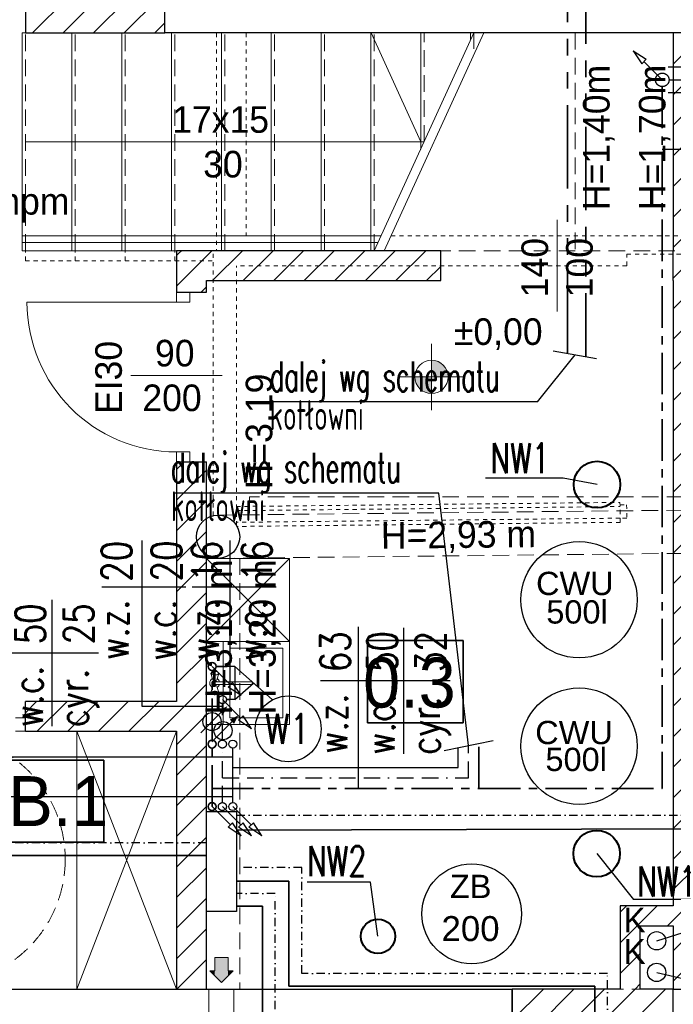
# Model space of a CAD drawing. Extents: x -220312 to -8310, y -91840 to 81907.
# Tile 41 of 128: x -176736 to -172802, y -3617 to 2304. Entities that reach past the tile are written whole.
import ezdxf
from ezdxf.enums import TextEntityAlignment as Align
from ezdxf.lldxf.tags import DXFTag

# ---------------------------------------------------------------- set-up
doc = ezdxf.new("R2010")
doc.units = 0
doc.header["$MEASUREMENT"] = 0
doc.set_wipeout_variables(frame=1)
for name, pattern in [('BORDER', [1.75, 0.5, -0.25, 0.5, -0.25, 0, -0.25]), ('CENTER', [2, 1.25, -0.25, 0.25, -0.25]), ('CENTER2', [1.125, 0.75, -0.125, 0.125, -0.125]), ('DASHDOT', [1, 0.5, -0.25, 0, -0.25]), ('Hidden Line', [50, 25, -25]), ('Krawędzie ukryte', [150, 100, -50]), ('MITTE', [50.8, 31.75, -6.35, 6.35, -6.35]), ('PHANTOM2', [1.25, 0.625, -0.125, 0.125, -0.125, 0.125, -0.125])]:
    doc.linetypes.add(name, pattern=pattern)
for name, color, linetype, lineweight in [('#CIEPŁO', 252, 'Continuous', 30), ('Arch IS_Nr_Pióra__52', 34, 'Continuous', 25), ('Arch kominy_Nr_Pióra__1', 7, 'Continuous', 25), ('Arch kominy_Nr_Pióra__21', 7, 'Continuous', 9), ('Arch opisy_Nr_Pióra__21', 7, 'Continuous', 9), ('Arch ściany nośne_Nr_Pióra__21', 7, 'Continuous', 9), ('Arch ściany nośne_Nr_Pióra__27', 7, 'Continuous', 30), ('Drzwi ArchiCAD_Nr_Pióra__27', 7, 'Continuous', 30), ('Drzwi ArchiCAD_Nr_Pióra__5', 7, 'Continuous', 13), ('INWENT OPISY_Nr_Pióra__52', 34, 'Continuous', 25), ('INWENT RZĘDNE_Nr_Pióra__21', 7, 'Continuous', 9), ('INWENT WYMIARY_Nr_Pióra__21', 7, 'Continuous', 9), ('INWENT wyposarzenie_Nr_Pióra__21', 7, 'Continuous', 9), ('INWENT. DRZWI_Nr_Pióra__101', 8, 'Continuous', 13), ('INWENT.ŚCIANY_Nr_Pióra__1', 7, 'Continuous', 25), ('INWENT.ŚCIANY_Nr_Pióra__101', 8, 'Continuous', 13), ('IS_Ciepła_woda', 1, 'DASHDOT', 30), ('IS_Cyrkulacja', 223, 'CYRKULACJ1', 30), ('Istniejące schody_Nr_Pióra__101', 8, 'Continuous', 13), ('Istniejące schody_Nr_Pióra__21', 7, 'Continuous', 9), ('Istniejące schody_Nr_Pióra__5', 7, 'Continuous', 13), ('Istniejące stropy_Nr_Pióra__5', 7, 'Continuous', 13), ('PODKŁAD', 252, 'Continuous', 35), ('woda zimna', 5, 'Continuous', 35)]:
    doc.layers.add(name, color=color, linetype=linetype, lineweight=lineweight)
for name, color, linetype in [('#kan_san-op', 34, 'Continuous'), ('#opisy', 252, 'Continuous'), ('BATERIA', 3, 'Continuous'), ('Drzwi ArchiCAD', 7, 'Continuous'), ('IS_Opisy_działek_Therm', 252, 'SOLID'), ('plan', 252, 'Continuous'), ('S_RURA', 1, 'Continuous'), ('srednice', 3, 'Continuous')]:
    doc.layers.add(name, color=color, linetype=linetype)
for name, color, linetype, lineweight, true_color in [('Arch balustrady_Nr_Pióra__3', 7, 'Continuous', 18, 0xff6600), ('Arch drzwi_Nr_Pióra__4', 7, 'Continuous', 9, 0x029e21), ('Arch okna_Nr_Pióra__4', 7, 'Continuous', 9, 0x029e21), ('Arch schody_Nr_Pióra__25', 7, 'Continuous', 13, 0x40a5ff), ('Arch wyposazenie_Nr_Pióra__9', 7, 'Continuous', 13, 0x3dad99)]:
    doc.layers.add(name, color=color, linetype=linetype, lineweight=lineweight, true_color=true_color)
doc.styles.add('GENERATED_STYLE_2', font='txt')
doc.styles.add('GENERATED_STYLE_4', font='txt')
doc.styles.add('GENERATED_STYLE_6', font='txt')
doc.styles.add('ROMANS', font='romans.shx', dxfattribs={"width": 0.85, "height": 0.11})
doc.styles.get("Standard").update_dxf_attribs({"font": 'txt', "bigfont": 'BIGFONT.SHX'})
doc.linetypes.add('CYRKULACJ1', pattern='A,2.5,-1.5,["~",Standard,S=1,R=0,X=-0.5,Y=-0.4],-1.5', length=5.5)
tags = doc.linetypes.add('SOLID', pattern=[10, 10, 0]).pattern_tags.tags
tags[6:7] = [DXFTag(74, 4), DXFTag(75, 0), DXFTag(340, '0'), DXFTag(46, 0.0), DXFTag(50, 0.0), DXFTag(44, 0.0), DXFTag(45, 0.0)]
tags[4:5] = [DXFTag(74, 4), DXFTag(75, 0), DXFTag(340, '0'), DXFTag(46, 0.0), DXFTag(50, 0.0), DXFTag(44, 0.0), DXFTag(45, 0.0)]
pattern_1 = [(45, (0, 0), (-91.92388, 91.92388), [])]

# ---------------------------------------------------------------- blocks, each defined once
blk = doc.blocks.new('parter')
at = {"layer": 'Arch ściany nośne_Nr_Pióra__21', "linetype": 'Continuous'}
h = blk.add_hatch(dxfattribs=at)
h.set_pattern_fill('Common_Brick', color=252, style=0, pattern_type=2)
h.set_pattern_definition(pattern_1)
h.paths.add_polyline_path([(-175862.4, 2504.9), (-175892.4, 2504.9), (-175892.4, 2224.9), (-175862.4, 2224.9)], flags=0)
h = blk.add_hatch(dxfattribs=at)
h.set_pattern_fill('Common_Brick', color=252, style=0, pattern_type=2)
h.set_pattern_definition(pattern_1)
h.paths.add_polyline_path([(-175892.4, 2464.9), (-176702.4, 2464.9), (-176702.4, 2224.9), (-175892.4, 2224.9)], flags=0)
h = blk.add_hatch(dxfattribs=at)
h.set_pattern_fill('Common_Brick', color=252, style=0, pattern_type=2)
h.set_pattern_definition(pattern_1)
h.paths.add_polyline_path([(-172802.4, 2224.9), (-172802.4, -3525.1), (-172622.4, -3525.1), (-172622.4, 2224.9)], flags=0)
h = blk.add_hatch(dxfattribs=at)
h.set_pattern_fill('Common_Brick', color=252, style=0, pattern_type=2)
h.set_pattern_definition(pattern_1)
h.paths.add_polyline_path([(-175792.4, 914.9), (-175792.4, 664.9), (-175712.4, 664.9), (-175612.4, 664.9), (-175612.4, 734.9)], flags=0)
h = blk.add_hatch(dxfattribs=at)
h.set_pattern_fill('Common_Brick', color=252, style=0, pattern_type=2)
h.set_pattern_definition(pattern_1)
h.paths.add_polyline_path([(-174202.4, 734.9), (-174202.4, 914.9), (-175792.4, 914.9), (-175612.4, 734.9)], flags=0)
h = blk.add_hatch(dxfattribs=at)
h.set_pattern_fill('Common_Brick', color=252, style=0, pattern_type=2)
h.set_pattern_definition(pattern_1)
h.paths.add_polyline_path([(-175792.4, -3525.1), (-175612.4, -3525.1), (-175612.4, -355.1), (-175712.4, -355.1), (-175792.4, -355.1)], flags=0)
h = blk.add_hatch(dxfattribs=at)
h.set_pattern_fill('Common_Brick', color=252, style=0, pattern_type=2)
h.set_pattern_definition(pattern_1)
h.paths.add_polyline_path([(-175792.4, -1795.1), (-176702.4, -1795.1), (-176702.4, -1895.1), (-176702.4, -1975.1), (-175792.4, -1975.1)], flags=0)
h = blk.add_hatch(dxfattribs=at)
h.set_pattern_fill('Common_Brick', color=252, style=0, pattern_type=2)
h.set_pattern_definition(pattern_1)
h.paths.add_polyline_path([(-173122.4, -3025.1), (-173122.4, -3525.1), (-173002.4, -3525.1), (-173002.4, -3145.1)], flags=0)
h = blk.add_hatch(dxfattribs=at)
h.set_pattern_fill('Common_Brick', color=252, style=0, pattern_type=2)
h.set_pattern_definition(pattern_1)
h.paths.add_polyline_path([(-172802.4, -3025.1), (-173122.4, -3025.1), (-173002.4, -3145.1), (-172802.4, -3145.1)], flags=0)
h = blk.add_hatch(dxfattribs=at)
h.set_pattern_fill('Common_Brick', color=252, style=0, pattern_type=2)
h.set_pattern_definition(pattern_1)
h.paths.add_polyline_path([(-173772.4, -3945.1), (-172802.4, -3945.1), (-172802.4, -3525.1), (-173772.4, -3525.1)], flags=0)
at = {"layer": 'INWENT RZĘDNE_Nr_Pióra__21', "linetype": 'Continuous'}
for points in [[(-174257.6, 155.7), (-174157.6, 155.7), (-174165.2, 194), (-174186.9, 226.5), (-174219.3, 248.1), (-174257.6, 255.7)], [(-174257.6, 155.7), (-174357.6, 155.7), (-174350, 117.5), (-174328.3, 85), (-174295.8, 63.4), (-174257.6, 55.7)]]:
    blk.add_hatch(color=252, dxfattribs=at).paths.add_polyline_path(points, flags=0)
at = {"color": 252}
for p, q in [((-174643.5, -1924.2), (-174643.5, -1430.1)), ((-174643.5, -1430.1), (-174067.5, -1430.1)), ((-174067.5, -1430.1), (-174067.5, -1924.2)), ((-174067.5, -1924.2), (-174643.5, -1924.2)), ((-176865.2, -2147.9), (-176229.9, -2147.9)), ((-176229.9, -2147.9), (-176229.9, -2642)), ((-176229.9, -2642), (-176865.2, -2642))]:
    blk.add_line(p, q, dxfattribs=at)
at = {"layer": 'Arch balustrady_Nr_Pióra__3', "color": 252, "linetype": 'Continuous'}
for p, q in [((-176722.4, 1004.9), (-174561.2, 1004.9)), ((-176722.4, 964.9), (-174579.5, 964.9))]:
    blk.add_line(p, q, dxfattribs=at)
at = {"layer": 'Arch IS_Nr_Pióra__52', "color": 252, "linetype": 'Continuous'}
for centre in [(-172902.4, -3235.1), (-172902.4, -3425.1)]:
    blk.add_circle(centre, 55, dxfattribs=at)
at = {"layer": 'Arch kominy_Nr_Pióra__1', "color": 252, "linetype": 'Continuous'}
for points in [[(-175522.4, -3485.1), (-175562.4, -3335.1), (-175522.4, -3335.1)], [(-175562.4, -3445.1), (-175562.4, -3335.1), (-175522.4, -3485.1)], [(-175482.4, -3445.1), (-175522.4, -3335.1), (-175482.4, -3335.1)], [(-175522.4, -3485.1), (-175522.4, -3335.1), (-175482.4, -3445.1)], [(-175562.4, -3445.1), (-175592.4, -3415.1), (-175562.4, -3415.1)], [(-175482.4, -3445.1), (-175482.4, -3415.1), (-175452.4, -3415.1)]]:
    blk.add_solid(points, dxfattribs=at)
at = {"layer": 'Arch kominy_Nr_Pióra__21', "color": 252, "linetype": 'Continuous'}
for p, q in [((-175562.4, -3335.1), (-175562.4, -3415.1)), ((-175482.4, -3335.1), (-175562.4, -3335.1)), ((-175482.4, -3335.1), (-175482.4, -3415.1)), ((-175522.4, -3485.1), (-175592.4, -3415.1)), ((-175562.4, -3415.1), (-175592.4, -3415.1)), ((-175452.4, -3415.1), (-175522.4, -3485.1)), ((-175482.4, -3415.1), (-175452.4, -3415.1)), ((-175597.4, -3945.1), (-175597.4, -3525.1)), ((-175447.4, -3525.1), (-175597.4, -3525.1)), ((-175447.4, -3945.1), (-175447.4, -3525.1))]:
    blk.add_line(p, q, dxfattribs=at)
at = {"layer": 'Arch okna_Nr_Pióra__4', "color": 252, "linetype": 'Continuous'}
for p, q in [((-173502.4, 1099.9), (-173502.4, 549.9)), ((-175517.4, 164.9), (-176067.4, 164.9))]:
    blk.add_line(p, q, dxfattribs=at)
at = {"layer": 'Arch opisy_Nr_Pióra__21', "color": 252, "linetype": 'Continuous'}
for p, q in [((-174643.5, -1924.2), (-174643.5, -1430.1)), ((-174643.5, -1430.1), (-174067.5, -1430.1)), ((-174067.5, -1430.1), (-174067.5, -1924.2)), ((-174067.5, -1924.2), (-174643.5, -1924.2)), ((-176865.2, -2147.9), (-176229.9, -2147.9)), ((-176229.9, -2147.9), (-176229.9, -2642)), ((-176229.9, -2642), (-176865.2, -2642))]:
    blk.add_line(p, q, dxfattribs=at)
at = {"layer": 'Arch opisy_Nr_Pióra__21', "color": 252, "linetype": 'Krawędzie ukryte'}
blk.add_circle((-177212.4, -2745.1), 750, dxfattribs=at)
at = {"layer": 'Arch schody_Nr_Pióra__25', "color": 252, "linetype": 'Continuous'}
for p, q in [((-176722.4, 2224.9), (-176702.4, 2224.9)), ((-176722.4, 914.9), (-176722.4, 2224.9)), ((-176422.4, 914.9), (-176422.4, 2224.9)), ((-176122.4, 914.9), (-176122.4, 2224.9)), ((-175822.4, 914.9), (-175822.4, 2224.9)), ((-175522.4, 914.9), (-175522.4, 2224.9)), ((-175222.4, 914.9), (-175222.4, 2224.9)), ((-174922.4, 914.9), (-174922.4, 2224.9)), ((-174622.4, 914.9), (-174622.4, 2224.9)), ((-174322.4, 1526.2), (-174322.4, 2224.9)), ((-174022.4, 2181.2), (-174022.4, 2224.9)), ((-176722.4, 914.9), (-176702.4, 914.9))]:
    blk.add_line(p, q, dxfattribs=at)
at = {"layer": 'Arch wyposazenie_Nr_Pióra__9', "color": 252, "linetype": 'Continuous'}
for p, q in [((-175792.4, -3525.1), (-176392.4, -1975.1)), ((-175792.4, -1975.1), (-176392.4, -3525.1)), ((-176392.4, -1975.1), (-176392.4, -3525.1))]:
    blk.add_line(p, q, dxfattribs=at)
at = {"layer": 'Arch ściany nośne_Nr_Pióra__27', "color": 252, "linetype": 'Continuous'}
for p, q in [((-175862.4, 2224.9), (-175862.4, 2504.9)), ((-176702.4, 2464.9), (-176702.4, 2224.9)), ((-176702.4, 2224.9), (-175892.4, 2224.9)), ((-175892.4, 2224.9), (-175862.4, 2224.9)), ((-172622.4, 2224.9), (-172802.4, 2224.9)), ((-172802.4, 2224.9), (-172802.4, 914.9)), ((-175792.4, 914.9), (-175792.4, 664.9)), ((-174202.4, 914.9), (-175792.4, 914.9)), ((-175612.4, 664.9), (-175612.4, 734.9)), ((-175612.4, 734.9), (-174202.4, 734.9)), ((-172802.4, 734.9), (-172802.4, -3025.1)), ((-175792.4, 664.9), (-175712.4, 664.9)), ((-175712.4, 664.9), (-175612.4, 664.9)), ((-175792.4, -355.1), (-175792.4, -1795.1)), ((-175792.4, -355.1), (-175712.4, -355.1)), ((-175712.4, -355.1), (-175612.4, -355.1)), ((-175612.4, -3525.1), (-175612.4, -355.1)), ((-175792.4, -1795.1), (-176702.4, -1795.1)), ((-176702.4, -1895.1), (-176702.4, -1795.1)), ((-176702.4, -1975.1), (-176702.4, -1895.1)), ((-176702.4, -1975.1), (-175792.4, -1975.1)), ((-175792.4, -1975.1), (-175792.4, -3525.1)), ((-173122.4, -3025.1), (-173122.4, -3525.1)), ((-172802.4, -3025.1), (-173122.4, -3025.1)), ((-173002.4, -3525.1), (-173002.4, -3145.1)), ((-173002.4, -3145.1), (-172802.4, -3145.1)), ((-172802.4, -3145.1), (-172802.4, -3525.1)), ((-175792.4, -3525.1), (-175612.4, -3525.1)), ((-173772.4, -3525.1), (-173772.4, -3945.1)), ((-173122.4, -3525.1), (-173772.4, -3525.1)), ((-172802.4, -3525.1), (-173002.4, -3525.1)), ((-172802.4, -3525.1), (-172622.4, -3525.1)), ((-172802.4, -3945.1), (-172802.4, -3525.1))]:
    blk.add_line(p, q, dxfattribs=at)
at = {"layer": 'Drzwi ArchiCAD_Nr_Pióra__27', "color": 252, "linetype": 'Continuous'}
for p, q in [((-174202.4, 734.9), (-174202.4, 914.9)), ((-172802.4, 734.9), (-172802.4, 914.9)), ((-175792.4, 664.9), (-175712.4, 664.9)), ((-175792.4, -355.1), (-175712.4, -355.1)), ((-176702.4, -1975.1), (-176702.4, -1895.1))]:
    blk.add_line(p, q, dxfattribs=at)
at = {"layer": 'Drzwi ArchiCAD_Nr_Pióra__5', "color": 252, "linetype": 'Continuous'}
for p, q in [((-175712.4, 664.9), (-175792.4, 664.9)), ((-175792.4, 664.9), (-175792.4, 604.9)), ((-175712.4, 604.9), (-175712.4, 664.9)), ((-175792.4, 604.9), (-176692.4, 604.9)), ((-175792.4, 604.9), (-175712.4, 604.9)), ((-175792.4, -295.1), (-175792.4, -355.1)), ((-175712.4, -295.1), (-175792.4, -295.1)), ((-175712.4, -355.1), (-175712.4, -295.1)), ((-175792.4, -355.1), (-175712.4, -355.1)), ((-176762.4, -1895.1), (-176702.4, -1895.1)), ((-176702.4, -1895.1), (-176702.4, -1975.1)), ((-176702.4, -1975.1), (-176762.4, -1975.1))]:
    blk.add_line(p, q, dxfattribs=at)
blk.add_arc((-175792.4, 604.9), 900, 180, 270, dxfattribs=at)
at = {"layer": 'INWENT RZĘDNE_Nr_Pióra__21', "color": 252, "linetype": 'Continuous'}
for p, q in [((-174257.6, -44.3), (-174257.6, 355.7)), ((-174457.6, 155.7), (-174057.6, 155.7))]:
    blk.add_line(p, q, dxfattribs=at)
blk.add_circle((-174257.6, 155.7), 100, dxfattribs=at)
at = {"layer": 'INWENT wyposarzenie_Nr_Pióra__21', "color": 252, "linetype": 'Continuous'}
for p, q in [((-175612.4, -935.1), (-175112.4, -1435.1)), ((-175112.4, -935.1), (-175612.4, -935.1)), ((-175612.4, -1435.1), (-175112.4, -935.1)), ((-175612.4, -935.1), (-175612.4, -1435.1)), ((-175112.4, -1435.1), (-175112.4, -935.1)), ((-175612.4, -1435.1), (-175612.4, -1935.1)), ((-175112.4, -1435.1), (-175612.4, -1435.1)), ((-175112.4, -1435.1), (-175512.4, -1435.1)), ((-175512.4, -1435.1), (-175512.4, -1677.3)), ((-175472.4, -1677.3), (-175472.4, -1475.1)), ((-175472.4, -1475.1), (-175152.4, -1475.1)), ((-175152.4, -1475.1), (-175152.4, -1895.1)), ((-175112.4, -1935.1), (-175112.4, -1435.1)), ((-175584.9, -1624.7), (-175586.4, -1627.6)), ((-175574.4, -1665), (-175586.4, -1627.6)), ((-175586.4, -1627.6), (-175584.9, -1630.4)), ((-175584.9, -1624.7), (-175581.2, -1619.6)), ((-175584.9, -1630.4), (-175580.8, -1632.8)), ((-175577.7, -1617.5), (-175581.2, -1619.6)), ((-175580.8, -1632.8), (-175574.4, -1634.7)), ((-175572.4, -1616), (-175577.7, -1617.5)), ((-175574.4, -1634.7), (-175566.5, -1635.6)), ((-175565.9, -1615.2), (-175572.4, -1616)), ((-175566.5, -1635.6), (-175558.2, -1635.6)), ((-175558.9, -1615.2), (-175565.9, -1615.2)), ((-175552.4, -1616), (-175558.9, -1615.2)), ((-175558.2, -1635.6), (-175550.4, -1634.7)), ((-175547.1, -1617.5), (-175552.4, -1616)), ((-175550.4, -1634.7), (-175544, -1632.8)), ((-175550.3, -1665), (-175538.4, -1627.6)), ((-175543.6, -1619.6), (-175547.1, -1617.5)), ((-175544, -1632.8), (-175539.8, -1630.4)), ((-175539.8, -1624.7), (-175543.6, -1619.6)), ((-175538.4, -1627.6), (-175539.8, -1624.7)), ((-175539.8, -1630.4), (-175538.4, -1627.6)), ((-175574.4, -1705.2), (-175586.4, -1742.7)), ((-175343.5, -1677.3), (-175563.8, -1677.3)), ((-175563.8, -1693), (-175343.5, -1693)), ((-175550.3, -1705.2), (-175538.4, -1742.7)), ((-175512.4, -1693), (-175512.4, -1935.1)), ((-175472.4, -1895.1), (-175472.4, -1693)), ((-175584.9, -1739.9), (-175586.4, -1742.7)), ((-175586.4, -1742.7), (-175584.9, -1745.5)), ((-175580.8, -1737.5), (-175584.9, -1739.9)), ((-175584.9, -1745.5), (-175581.2, -1750.7)), ((-175581.2, -1750.7), (-175577.7, -1752.8)), ((-175574.4, -1735.6), (-175580.8, -1737.5)), ((-175577.7, -1752.8), (-175572.4, -1754.3)), ((-175566.5, -1734.6), (-175574.4, -1735.6)), ((-175572.4, -1754.3), (-175565.9, -1755.1)), ((-175558.2, -1734.6), (-175566.5, -1734.6)), ((-175565.9, -1755.1), (-175558.9, -1755.1)), ((-175558.9, -1755.1), (-175552.4, -1754.3)), ((-175550.4, -1735.6), (-175558.2, -1734.6)), ((-175552.4, -1754.3), (-175547.1, -1752.8)), ((-175544, -1737.5), (-175550.4, -1735.6)), ((-175547.1, -1752.8), (-175543.6, -1750.7)), ((-175539.8, -1739.9), (-175544, -1737.5)), ((-175539.8, -1745.5), (-175543.6, -1750.7)), ((-175538.4, -1742.7), (-175539.8, -1739.9)), ((-175539.8, -1745.5), (-175538.4, -1742.7)), ((-175112.4, -1935.1), (-175612.4, -1935.1)), ((-175512.4, -1935.1), (-175112.4, -1935.1)), ((-175152.4, -1895.1), (-175472.4, -1895.1))]:
    blk.add_line(p, q, dxfattribs=at)
for centre, radius, start, end in [((-175562.4, -1685.1), 30, 117.97653, 242.02347), ((-175562.4, -1685.1), 16.8, 28.05488, 331.94512), ((-175562.4, -1685.1), 8, 100, 260), ((-175562.4, -1685.1), 30, 15.22531, 62.02347), ((-175562.4, -1685.1), 30, 297.97653, 344.77469), ((-175343.5, -1685.1), 7.88, 270, 90)]:
    blk.add_arc(centre, radius, start, end, dxfattribs=at)
at = {"layer": 'INWENT. DRZWI_Nr_Pióra__101', "color": 252, "linetype": 'Hidden Line'}
for p, q in [((-173123.4, -613.7), (-173083.4, -613.3)), ((-173083.4, -613.3), (-173082.5, -693.3)), ((-173082.5, -693.3), (-173122.5, -693.7))]:
    blk.add_line(p, q, dxfattribs=at)
at = {"layer": 'INWENT.ŚCIANY_Nr_Pióra__1', "color": 252, "linetype": 'Continuous'}
for p, q in [((-175862.4, 2224.9), (-175862.4, 2504.9)), ((-171602.4, 2224.9), (-175862.4, 2224.9)), ((-179822.4, -3525.1), (-173772.4, -3525.1)), ((-173772.4, -3945.1), (-173772.4, -3525.1)), ((-172802.4, -3525.1), (-171802.4, -3525.1)), ((-172802.4, -3945.1), (-172802.4, -3525.1))]:
    blk.add_line(p, q, dxfattribs=at)
blk.add_circle((-175542.4, -805.1), 130, dxfattribs=at)
at = {"layer": 'INWENT.ŚCIANY_Nr_Pióra__101', "color": 252, "linetype": 'Hidden Line'}
for p, q in [((-175552.4, 2224.9), (-175552.4, 914.9)), ((-175372.4, 2224.9), (-175372.4, 1004.9)), ((-175372.4, 1004.9), (-174561.2, 1004.9)), ((-174501.2, 1004.9), (-172622.4, 1004.9)), ((-175552.4, 914.9), (-175572.4, 914.9)), ((-175572.4, -678.7), (-175572.4, 914.9)), ((-173082.4, 824.9), (-173082.4, 894.9)), ((-173082.4, 894.9), (-172622.4, 894.9)), ((-173082.4, 824.9), (-175432.4, 824.9)), ((-175432.4, -735.9), (-175432.4, 824.9)), ((-175432.4, -623.3), (-173123.5, -598.7)), ((-175432.4, -648.3), (-173123.3, -623.7)), ((-173122.3, -718.7), (-173123.5, -598.7)), ((-173122.5, -693.7), (-175432.4, -718.3)), ((-173122.3, -718.7), (-175428.1, -743.3))]:
    blk.add_line(p, q, dxfattribs=at)
at = {"layer": 'Istniejące schody_Nr_Pióra__101', "color": 252, "linetype": 'Hidden Line'}
for p, q in [((-176702.4, 854.9), (-176702.4, 914.9)), ((-176402.4, 854.9), (-176402.4, 914.9)), ((-176102.4, 854.9), (-176102.4, 914.9)), ((-175802.4, 854.9), (-175802.4, 914.9)), ((-176702.4, 854.9), (-175572.4, 854.9))]:
    blk.add_line(p, q, dxfattribs=at)
at = {"layer": 'Istniejące schody_Nr_Pióra__5', "color": 252, "linetype": 'Krawędzie ukryte'}
for p, q in [((-176702.4, 914.9), (-176702.4, 2224.9)), ((-176402.4, 914.9), (-176402.4, 2224.9)), ((-176102.4, 914.9), (-176102.4, 2224.9)), ((-175802.4, 914.9), (-175802.4, 2224.9)), ((-175502.4, 914.9), (-175502.4, 2224.9)), ((-175202.4, 914.9), (-175202.4, 2224.9)), ((-174902.4, 914.9), (-174902.4, 2224.9)), ((-174602.4, 914.9), (-174602.4, 2224.9)), ((-174302.4, 1569.9), (-174302.4, 2224.9)), ((-174542.4, 914.9), (-171852.4, 914.9)), ((-175352.4, -565.1), (-175352.4, -673.1)), ((-169892.4, -565.1), (-175352.4, -565.1))]:
    blk.add_line(p, q, dxfattribs=at)
at = {"layer": 'Istniejące schody_Nr_Pióra__5', "color": 252, "linetype": 'Continuous'}
for p, q in [((-174321.2, 1569.9), (-174621.2, 2224.9)), ((-174602.4, 914.9), (-174002.4, 2224.9)), ((-174542.4, 914.9), (-173942.4, 2224.9)), ((-174002.4, 2128.2), (-174002.4, 2224.9)), ((-174302.4, 1569.9), (-176702.4, 1569.9)), ((-176702.4, 914.9), (-174542.4, 914.9))]:
    blk.add_line(p, q, dxfattribs=at)
at = {"layer": 'Istniejące stropy_Nr_Pióra__5', "color": 252, "linetype": 'Krawędzie ukryte'}
for p, q in [((-173392.4, 2224.9), (-173392.4, 914.9)), ((-175543.8, -675.2), (-169914.1, -615.2)), ((-175541, -935.1), (-169911.3, -875.2)), ((-175412.4, -935.1), (-175412.4, -3525.1)), ((-172802.4, -3525.1), (-175412.4, -3525.1))]:
    blk.add_line(p, q, dxfattribs=at)
at = {"layer": 'Arch drzwi_Nr_Pióra__4', "color": 252, "linetype": 'Continuous', "style": 'GENERATED_STYLE_6'}
for s, p in [('140', (-173556.6, 634.4)), ('100', (-173287.9, 634.4)), ('EI30', (-176121.6, -67.5))]:
    blk.add_text(s, height=160, rotation=90, dxfattribs=at).set_placement(p)
for s, p in [('90', (-175921.9, 219)), ('200', (-175998.1, -49.7))]:
    blk.add_text(s, height=160, dxfattribs=at).set_placement(p)
at = {"layer": 'Arch opisy_Nr_Pióra__21', "color": 252, "linetype": 'Continuous', "style": 'GENERATED_STYLE_4'}
for s, p in [('0.3', (-174669.7, -1832.2)), ('B.1', (-176804.7, -2545))]:
    blk.add_text(s, height=300, dxfattribs=at).set_placement(p)
at = {"layer": 'INWENT OPISY_Nr_Pióra__52', "color": 252, "linetype": 'Continuous', "style": 'GENERATED_STYLE_6'}
for p in [(-173102.4, -3185), (-173102.4, -3375)]:
    blk.add_text('K', height=150, dxfattribs=at).set_placement(p)
at = {"layer": 'INWENT RZĘDNE_Nr_Pióra__21', "color": 252, "char_height": 160, "attachment_point": 7, "style": 'GENERATED_STYLE_2'}
for s, insert in [('{±0,00=85,75 mnpm}', (-178285.2, 1083.8)), ('{±0,00}', (-174122.9, 318.4))]:
    blk.add_mtext(s, dxfattribs=dict(at, insert=insert))
at = {"layer": 'INWENT WYMIARY_Nr_Pióra__21', "color": 252, "linetype": 'Continuous', "style": 'GENERATED_STYLE_2'}
for s, rotation, p in [('H=1,40m', 90, (-173186, 1158.7)), ('H=1,70m', 90, (-172849.5, 1158.7)), ('H=3,19', 90, (-175216, -520.3)), ('H=2,93 m', 0.61041, (-174561.6, -877.6)), ('H=3,10 m', 90, (-175459.5, -1874.7)), ('H=3,20 m', 90, (-175196, -1874.7))]:
    blk.add_text(s, height=160, rotation=rotation, dxfattribs=at).set_placement(p)
at = {"layer": 'Istniejące schody_Nr_Pióra__21', "color": 252, "linetype": 'Continuous', "style": 'GENERATED_STYLE_6'}
for s, p in [('17x15', (-175818.6, 1624)), ('30', (-175631.9, 1355.3))]:
    blk.add_text(s, height=160, dxfattribs=at).set_placement(p)
blk = doc.blocks.new('A$C689AF3F6')
at = {"layer": 'Drzwi ArchiCAD'}
for p, q in [((0, 0), (-110.4, -110.4)), ((-174.8, -174.8), (-124.1, -96.7)), ((-124.1, -96.7), (-96.7, -124.1)), ((-174.8, -174.8), (-96.7, -124.1))]:
    blk.add_line(p, q, dxfattribs=at)
blk = doc.blocks.new('A$C689B020D')
at = {"layer": 'IS_Ciepła_woda', "linetype": 'ByBlock', "ltscale": 300}
for p, q in [((-180, 600), (0, 600)), ((-180, 0), (-180, 600)), ((0, 600), (0, 0)), ((0, 0), (-180, 0))]:
    blk.add_line(p, q, dxfattribs=at)
blk = doc.blocks.new('123')
at = {"layer": 'BATERIA'}
for p, q in [((3328807.82, 5990842.9), (3328807.82, 5990847.57)), ((3328827.82, 5990842.9), (3328827.82, 5990847.57)), ((3328827.82, 5990842.9), (3328807.82, 5990820.42)), ((3328807.82, 5990842.9), (3328817.82, 5990831.66)), ((3328827.82, 5990842.9), (3328807.82, 5990842.9))]:
    blk.add_line(p, q, dxfattribs=at)

msp = doc.modelspace()

# ---------------------------------------------------------------- linework, layer by layer
at = {"layer": '#CIEPŁO', "color": 202, "linetype": 'PHANTOM2', "lineweight": 35, "ltscale": 800}
for p, q in [((-173439.7, 3789.4), (-173439.7, 297.8)), ((-173328.6, 3659.4), (-173328.6, 278.4))]:
    msp.add_line(p, q, dxfattribs=at)
at = {"layer": '#CIEPŁO', "color": 0, "lineweight": 40}
for centre, radius in [((-173261.7, -491.4), 140), ((-173263.5, -2710.9), 140), ((-174580.2, -3208), 103)]:
    msp.add_circle(centre, radius, dxfattribs=at)
at = {"layer": '#kan_san-op', "color": 7}
for p, q in [((-172902.4, -3235.1), (-172566.9, -3128.2)), ((-172902.4, -3425.1), (-172600.2, -3496.5))]:
    msp.add_line(p, q, dxfattribs=at)
at = {"layer": '#kan_san-op', "lineweight": 30}
for centre in [(-172902.4, -3235.1), (-172902.4, -3425.1)]:
    msp.add_circle(centre, 55, dxfattribs=at)
at = {"layer": '#opisy', "color": 7}
for p, q in [((-173466.1, -452.6), (-173933, -452.6)), ((-173261.7, -491.4), (-173466.1, -452.6)), ((-173263.5, -2710.9), (-173042.4, -2986.2)), ((-174625.9, -2883.1), (-175006.4, -2883.1)), ((-174580.2, -3208), (-174625.9, -2883.1)), ((-172663.1, -2986.2), (-173042.4, -2986.2))]:
    msp.add_line(p, q, dxfattribs=at)
msp.add_circle((-175120.1, -1960.5), 198.2, dxfattribs=at)
for p, q in [((-173524.9, 312.7), (-173265.1, 267.3)), ((-173619, 6), (-173392.4, 289.6)), ((-173619, 6), (-175214.3, 6)), ((-174213, -542.6), (-175808.3, -542.6)), ((-174034.6, -2061.2), (-174213, -542.6)), ((-175646.2, -1984.1), (-175525.1, -1863)), ((-175579.8, -2038.8), (-175458.6, -1917.7))]:
    msp.add_line(p, q)
for points in [[(-175525.1, -1863, 36.4, 0, 0), (-175486.5, -1824.4, 0, 0, 0)], [(-175458.6, -1917.7, 36.4, 0, 0), (-175420, -1879, 0, 0, 0)]]:
    msp.add_lwpolyline(points, format="xyseb")
at = {"lineweight": 30}
for centre, radius in [((-173369.6, -1184.1), 350), ((-173369.6, -2064.5), 350), ((-174016.2, -3072.8), 300)]:
    msp.add_circle(centre, radius, dxfattribs=at)
for centre in [(-175578.8, -1916.8), (-175512.4, -1971.4)]:
    msp.add_circle(centre, 54.6)
at = {"layer": 'Drzwi ArchiCAD'}
msp.add_line((-174181.9, -2091.6), (-173887.2, -2030.8), dxfattribs=at)
at = {"layer": 'IS_Ciepła_woda', "linetype": 'BORDER', "ltscale": 200}
for p, q in [((-175516.3, -2027.9), (-175516.3, -1809)), ((-174034.6, -2255.9), (-174034.6, -2061.2)), ((-175516.3, -2404.1), (-175516.3, -2076.1)), ((-175516.3, -2255.9), (-174034.6, -2255.9))]:
    msp.add_line(p, q, dxfattribs=at)
at = {"layer": 'IS_Ciepła_woda', "ltscale": 100}
for p, q in [((-175492.2, -1784.9), (-175472.4, -1784.9)), ((-175430.5, -2480), (-170505.6, -2480)), ((-175612.4, -2645.7), (-183884, -2645.7)), ((-175039, -2794.4), (-175432.4, -2794.4)), ((-175039, -3431), (-175039, -2794.4)), ((-175198, -2950.3), (-175432.4, -2950.3)), ((-175197.9, -4948), (-175198, -2950.3)), ((-173198.1, -3430.9), (-175039, -3431)), ((-173198.1, -3822.1), (-173198.1, -3430.9))]:
    msp.add_line(p, q, dxfattribs=at)
at = {"layer": 'IS_Ciepła_woda', "linetype": 'CENTER2', "ltscale": 300}
for centre in [(-175516.3, -1784.9), (-175516.3, -2052), (-175516.3, -2428.2)]:
    msp.add_circle(centre, 24.1, dxfattribs=at)
at = {"layer": 'IS_Cyrkulacja', "ltscale": 50}
for p, q in [((-175453.8, -2404.1), (-175453.8, -2076.1)), ((-174097.1, -2193.3), (-174097.1, -2074.1)), ((-175453.8, -2193.4), (-174097.1, -2193.3))]:
    msp.add_line(p, q, dxfattribs=at)
for centre in [(-175453.8, -2052), (-175453.8, -2428.2)]:
    msp.add_circle(centre, 24.1, dxfattribs=at)
at = {"layer": 'plan', "color": 7, "linetype": 'Continuous', "lineweight": 30}
for p, q in [((-172834, 2021.5), (-171852.4, 2021.5)), ((-172834, 1866.4), (-171780.4, 1866.4))]:
    msp.add_line(p, q, dxfattribs=at)
at = {"layer": 'S_RURA', "color": 4, "linetype": 'MITTE', "lineweight": 30, "ltscale": 20}
msp.add_line((-172828.1, 1942.2), (-171796.6, 1942.2), dxfattribs=at)
msp.add_circle((-172868.8, 1942.2), 40.7, dxfattribs=at)
at = {"layer": 'srednice', "color": 7}
for p, q in [((-172868.8, 1525.8), (-171874.8, 1525.8)), ((-175999.8, -1826.7), (-175999.8, -827.2)), ((-175469.1, -1784.9), (-175469.1, -827.2)), ((-176242.6, -1105.8), (-175737.4, -1105.8)), ((-175698.9, -1105.8), (-175193.7, -1105.8)), ((-176541.6, -1944.8), (-176541.6, -1185.6)), ((-174696.3, -2318.4), (-174696.3, -1346)), ((-174423.5, -2111.6), (-174423.5, -1352.4)), ((-177044.1, -1503.5), (-176262.5, -1503.5)), ((-174926, -1670.2), (-174144.5, -1670.2)), ((-175516.3, -1826.7), (-175999.8, -1826.7)), ((-175453.8, -2131), (-176814.4, -2131)), ((-175453.8, -2368.5), (-177693, -2368.5))]:
    msp.add_line(p, q, dxfattribs=at)
at = {"layer": 'woda zimna', "color": 5, "linetype": 'CENTER', "ltscale": 200}
for p, q in [((-172868.8, 1901.6), (-172868.8, -2318.4)), ((-175578.8, -2027.9), (-175578.8, -1609)), ((-173972, -2318.4), (-173972, -2048.3)), ((-175578.8, -2428.2), (-175578.8, -2076.1)), ((-175578.8, -2318.4), (-173972, -2318.4)), ((-173972, -2318.4), (-172868.8, -2318.4))]:
    msp.add_line(p, q, dxfattribs=at)
at = {"layer": 'woda zimna', "color": 5}
for p, q in [((-175554.7, -1584.9), (-175487.9, -1584.9)), ((-175432.4, -2569.1), (-170428.5, -2557.1)), ((-175612.4, -2722.7), (-183961.1, -2722.8)), ((-175116.1, -2876.6), (-175432.4, -2876.6)), ((-175116, -3508), (-175116.1, -2876.6)), ((-175275.1, -3027.3), (-175432.4, -3027.4)), ((-175274.9, -4870.9), (-175275.1, -3027.3)), ((-173275.2, -3508), (-175116, -3508)), ((-173275.1, -3899.2), (-173275.2, -3508))]:
    msp.add_line(p, q, dxfattribs=at)
for centre in [(-175578.8, -1584.9), (-175578.8, -2052), (-175578.8, -2428.2)]:
    msp.add_circle(centre, 24.1, dxfattribs=at)

# ---------------------------------------------------------------- block references
at = {"layer": '#opisy', "color": 7, "xscale": -1, "rotation": 180}
msp.add_blockref('A$C689AF3F6', (-172868.8, 1942.2), dxfattribs=at)
at = {"layer": '#opisy', "color": 7, "xscale": -1}
for p in [(-175578.8, -1584.9), (-175516.3, -1784.9), (-175578.8, -2428.2), (-175516.3, -2428.2), (-175453.8, -2428.2)]:
    msp.add_blockref('A$C689AF3F6', p, dxfattribs=at)
at = {"layer": 'BATERIA', "xscale": 10, "yscale": 10, "zscale": 10, "rotation": 90.00840585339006}
msp.add_blockref('123', (59737870.9, -33281073.5), dxfattribs=at)
at = {"layer": 'IS_Ciepła_woda', "linetype": 'ByBlock', "ltscale": 300, "rotation": 180}
msp.add_blockref('A$C689B020D', (-175612.4, -2458.5), dxfattribs=at)
at = {"layer": 'PODKŁAD'}
msp.add_blockref('parter', (0, 0), dxfattribs=at)

# ---------------------------------------------------------------- texts
at = {"layer": '#opisy', "color": 7, "char_height": 180, "width": 1720, "attachment_point": 1}
for s, insert in [('\\W0.7;NW1', (-173902.9, -243.2)), ('\\W0.7;NW2', (-175006.6, -2665.7)), ('\\W0.7;NW1', (-173018.9, -2788.1))]:
    msp.add_mtext(s, dxfattribs=dict(at, insert=insert))
at = {"layer": 'IS_Opisy_działek_Therm', "color": 7, "lineweight": 5, "ltscale": 10, "char_height": 140, "attachment_point": 3}
for s, insert in [('\\fArial|b0|i0|c238|p34;CWU', (-173161.4, -1016)), ('\\fArial|b0|i0|c238|p34;500l', (-173197.1, -1187.3)), ('\\fArial|b0|i0|c238|p34;CWU', (-173166.5, -1912.5)), ('\\fArial|b0|i0|c238|p34;500l', (-173202.2, -2074.1)), ('\\fArial|b0|i0|c238|p34;ZB', (-173896.9, -2838))]:
    msp.add_mtext(s, dxfattribs=dict(at, insert=insert))
at = {"layer": 'IS_Opisy_działek_Therm', "color": 7, "lineweight": 5, "ltscale": 7, "insert": (-173848, -3086.6), "char_height": 150, "attachment_point": 3}
msp.add_mtext('\\fArial|b0|i0|c238|p34;200', dxfattribs=at)
at = {"layer": 'srednice', "color": 3, "style": 'ROMANS', "width": 0.6}
for s, p in [('dalej wg schematu', (-175232.1, 68.9)), ('kotłowni', (-175232.1, -163.4)), ('dalej wg schematu', (-175826.2, -479.7)), ('kotłowni', (-175826.2, -712))]:
    msp.add_text(s, height=180, dxfattribs=at).set_placement(p)
at = {"layer": 'srednice', "color": 3, "style": 'ROMANS', "width": 0.8}
for s, p in [('20', (-176063.5, -1076.7)), ('20', (-175762.9, -1074.7)), ('16', (-175519.8, -1076.7)), ('16', (-175219.1, -1074.7)), ('w.z.', (-176081.7, -1547.1)), ('w.c.', (-175796.5, -1552.9)), ('w.z.', (-175538, -1547.1)), ('w.c.', (-175252.8, -1552.9)), ('50', (-176582.2, -1452.2)), ('25', (-176291.5, -1452.2)), ('63', (-174747, -1620.9)), ('50', (-174464.2, -1619)), ('32', (-174173.5, -1619)), ('w.c.', (-176598, -1950.5)), ('cyr.', (-176324.7, -1950.5)), ('w.z.', (-174765.1, -2111.5)), ('w.c.', (-174479.9, -2117.3)), ('cyr.', (-174206.7, -2117.3))]:
    msp.add_text(s, height=180, rotation=90, dxfattribs=at).set_placement(p)
msp.add_text('W1', height=180, dxfattribs=at).set_placement((-175123.7, -1960.5), align=Align.MIDDLE_CENTER)

# ---------------------------------------------------------------- next in the draw order: wipeouts: each hides what was drawn before it
at = {"ltscale": 10}
msp.add_wipeout([(-200770.3, 11108.9), (-198285.2, 10498.9), (-198285.2, -17981.1), (-159380.3, -17981.1), (-158770.3, -18591.1), (-200770.3, -18591.1)], dxfattribs=at).dxf.layer = '#kan_san-op'

doc.saveas('drawing.dxf')
